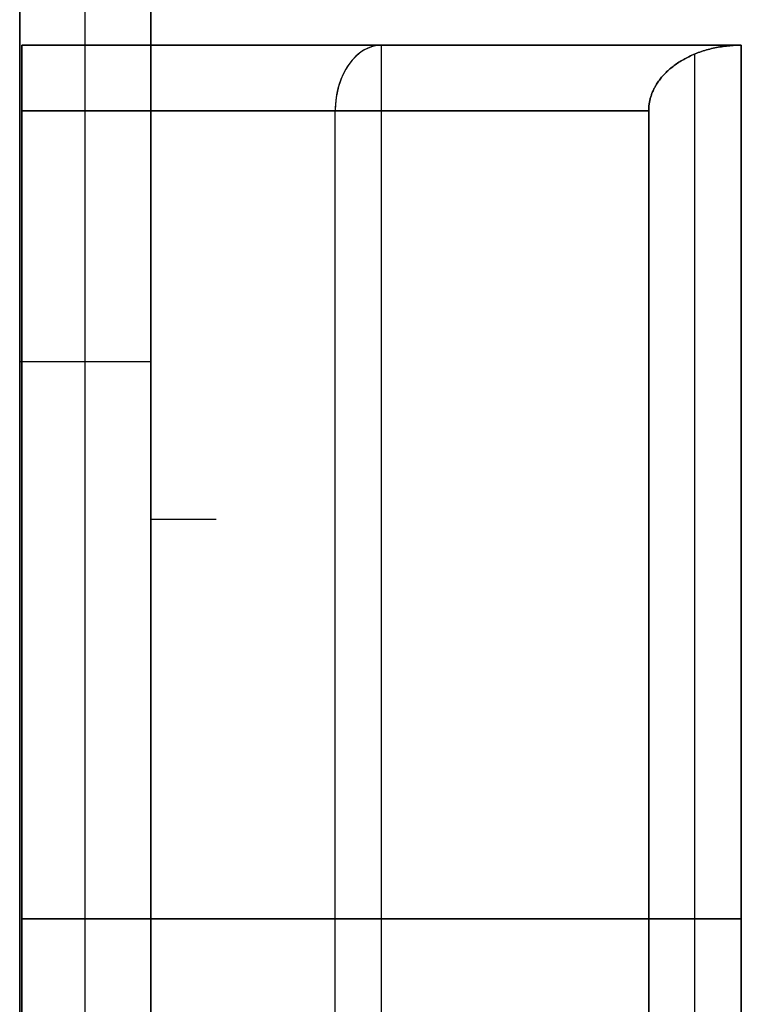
# Model space of a CAD drawing. Header units: millimetres. Extents: x -368 to 368, y -356 to 344.
# Tile 204 of 256: x -353 to -187, y -131 to 95. Entities that reach past the tile are written whole.
import ezdxf

# ---------------------------------------------------------------- set-up
doc = ezdxf.new("R2010")
doc.units = ezdxf.units.MM
doc.layers.add('Livello 01', color=7, linetype='Continuous')

# ---------------------------------------------------------------- blocks, each defined once
blk = doc.blocks.new('MCP144A10_02')
at = {"layer": 'Livello 01', "color": 253, "true_color": 0x999999}
for p, q in [((-312.5, 15, 7.5), (312.5, 15, 7.5)), ((0, 15), (0, 15, 15)), ((0, -15, 15), (0, 15, 15)), ((0, -15), (0, 15)), ((312.5, 0, 15), (-312.5, 0, 15)), ((312.5, 0), (-312.5, 0)), ((312.5, -15, 7.5), (-312.5, -15, 7.5)), ((0, -15), (0, -15, 15))]:
    blk.add_line(p, q, dxfattribs=at)
for points in [[(-312.5, 15), (312.5, 15)], [(312.5, 15, 15), (-312.5, 15, 15)], [(312.5, -15), (-312.5, -15)], [(-312.5, -15, 15), (312.5, -15, 15)]]:
    blk.add_open_spline(points, degree=1, dxfattribs=at)
blk = doc.blocks.new('MCP144A11_02')
at = {"layer": 'Livello 01', "color": 253, "true_color": 0x999999}
for p, q in [((0, -200), (0, 200)), ((-109, -197.99, 7.5), (-109, 197.99, 7.5)), ((109, -197.99, 7.5), (109, 197.99, 7.5)), ((0, -185, 15), (0, 185, 15)), ((-116.5, 0), (116.5, 0)), ((-101.5, 0, 15), (-116.5, 0)), ((-101.5, 0, 15), (101.5, 0, 15)), ((116.5, 0), (101.5, 0, 15))]:
    blk.add_line(p, q, dxfattribs=at)
at = {"layer": 'Livello 01', "color": 253, "true_color": 0x999999, "extrusion": (1, 0, 0)}
blk.add_arc((185, 0), 15, 0, 90, dxfattribs=at)
at = {"layer": 'Livello 01', "color": 253, "true_color": 0x999999}
for points in [[(-116.5, 200), (-116.5, -200)], [(116.5, 200), (-116.5, 200)], [(116.5, -200), (116.5, 200)], [(-101.5, 185, 15), (-101.5, -185, 15)], [(101.5, 185, 15), (-101.5, 185, 15)], [(101.5, -185, 15), (101.5, 185, 15)]]:
    blk.add_open_spline(points, degree=1, dxfattribs=at)
for points in [[(-116.5, 200), (-107.71, 200, 8.79), (-101.5, 193.79, 15), (-101.5, 185, 15)], [(101.5, 185, 15), (101.5, 193.79, 15), (107.71, 200, 8.79), (116.5, 200)]]:
    blk.add_rational_spline(points, [1, 0.804737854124, 0.804737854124, 1], degree=3, dxfattribs=at)
blk = doc.blocks.new('MCP144A16_02')
at = {"layer": 'Livello 01', "color": 253, "true_color": 0x999999}
for p, q in [((-36, 85), (-36, 85, 15)), ((0, -85), (0, 85)), ((312.5, -12.25), (-312.5, -12.25)), ((-36, -85), (-36, -85, 15))]:
    blk.add_line(p, q, dxfattribs=at)
for points in [[(-312.5, 85), (240.5, 85)], [(240.5, -85), (-312.5, -85)]]:
    blk.add_open_spline(points, degree=1, dxfattribs=at)
blk = doc.blocks.new('MCA144A01_04')
at = {"layer": 'Livello 01', "extrusion": (-0.707107, 0.707107, -1.33953e-16), "rotation": 180}
blk.add_blockref('MCP144A11_02', (54.45, -185, 326.86), dxfattribs=at)
at = {"layer": 'Livello 01', "extrusion": (1, 7.14179e-15, -6.18629e-17), "rotation": 269.9999999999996}
blk.add_blockref('MCP144A16_02', (25, -312.5, -322.5), dxfattribs=at)
at = {"layer": 'Livello 01', "extrusion": (7.14179e-15, -1, -1.11022e-16), "rotation": 90}
for p in [(-337.5, -312.5, -110), (-337.5, -312.5, 45)]:
    blk.add_blockref('MCP144A10_02', p, dxfattribs=at)
at = {"layer": 'Livello 01', "extrusion": (-0.707107, -0.707107, -1.33953e-16), "rotation": 180}
blk.add_blockref('MCP144A11_02', (-54.45, -185, 326.86), dxfattribs=at)

msp = doc.modelspace()

# ---------------------------------------------------------------- block references
at = {"layer": 'Livello 01', "extrusion": (0, -1, -5.55112e-16)}
msp.add_blockref('MCA144A01_04', (0, -284.03, 295.97), dxfattribs=at)

doc.saveas('drawing.dxf')
